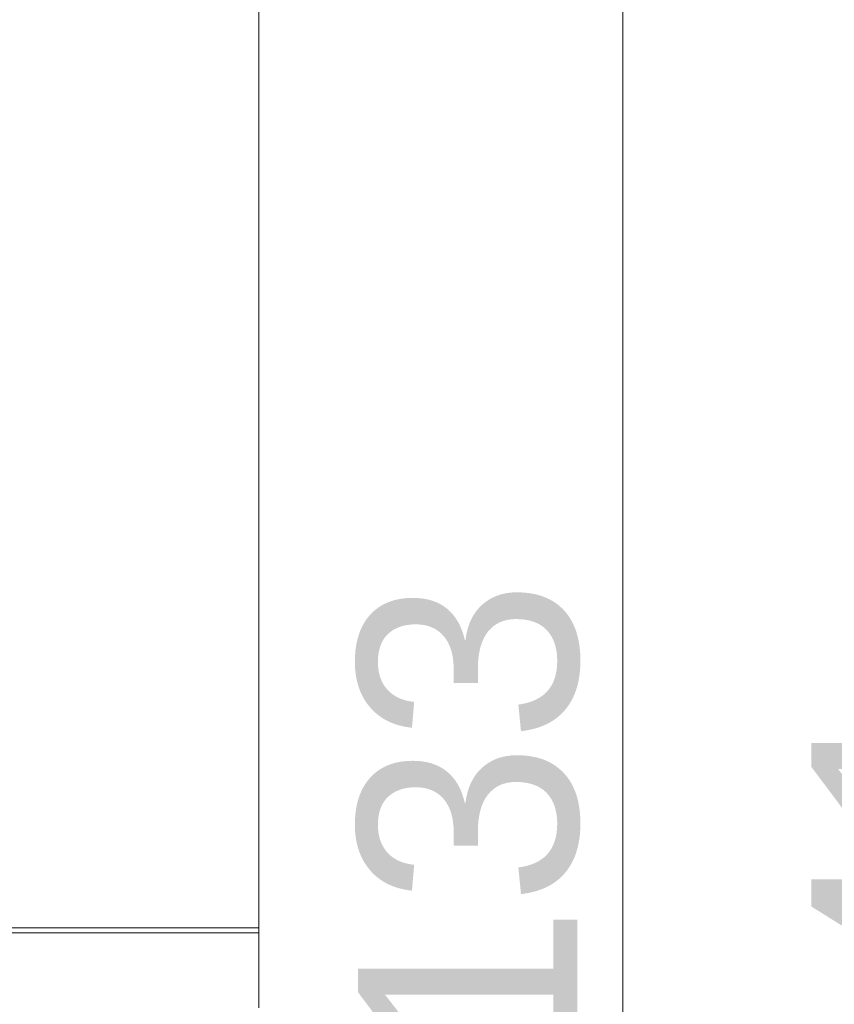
# Model space of a CAD drawing. Header units: millimetres. Extents: x 10908 to 11424, y -3584 to -2973.
# Tile 40 of 50: x 11274 to 11306, y -3509 to -3470. Entities that reach past the tile are written whole.
import ezdxf

# ---------------------------------------------------------------- set-up
doc = ezdxf.new("R2010")
doc.units = ezdxf.units.MM
doc.layers.get('Defpoints').update_dxf_attribs({"lineweight": 18})
doc.layers.add('1', color=7, linetype='Continuous', true_color=0xffffff)
doc.layers.add('7标注层', color=4, linetype='Continuous', lineweight=18)
doc.styles.add('3.5', font='txt', dxfattribs={"height": 8.75})
doc.dimstyles.new('ISO-3.5', dxfattribs={"dimtxt": 8.75, "dimasz": 8.75, "dimexe": 5.25, "dimexo": 1.75, "dimgap": 1.75, "dimtad": 1, "dimdsep": 46, "dimtxsty": '3.5', "dimcen": 8.75, "dimclrd": 256, "dimclre": 256, "dimclrt": 256, "dimadec": 1, "dimazin": 0, "dimtp": 2e-09, "dimtm": 1.1e-09, "dimtfac": 1, "dimtmove": 0, "dimatfit": 3, "dimfxl": 0, "dimtolj": 1, "dimlwd": -1, "dimlwe": -1, "dimarcsym": 0})

# ---------------------------------------------------------------- blocks, each defined once
blk = doc.blocks.new('*D66')
at = {"layer": '7标注层', "transparency": 16777216}
for p, q in [((11281.128, -3435.784), (11321.014, -3435.784)), ((11315.764, -3444.534), (11315.764, -3568.034)), ((11299.156, -3576.784), (11321.014, -3576.784))]:
    blk.add_line(p, q, dxfattribs=at)
for points in [[(11314.305, -3444.534), (11317.222, -3444.534), (11315.764, -3435.784)], [(11314.305, -3568.034), (11317.222, -3568.034), (11315.764, -3576.784)]]:
    blk.add_solid(points, dxfattribs=at)
at = {"layer": 'Defpoints', "color": 0, "transparency": 16777216}
for p in [(11279.378, -3435.784), (11297.406, -3576.784), (11315.764, -3576.784)]:
    blk.add_point(p, dxfattribs=at)
at = {"layer": '7标注层', "transparency": 16777216, "insert": (11309.639, -3506.284), "char_height": 8.75, "attachment_point": 5, "rotation": 90, "style": '3.5'}
blk.add_mtext('\\A1;141', dxfattribs=at)
blk = doc.blocks.new('*D67')
at = {"layer": '7标注层', "transparency": 16777216}
for p, q in [((11281.128, -3435.784), (11302.985, -3435.784)), ((11297.735, -3444.534), (11297.735, -3560.034)), ((11282.026, -3568.784), (11302.985, -3568.784))]:
    blk.add_line(p, q, dxfattribs=at)
for points in [[(11296.277, -3444.534), (11299.193, -3444.534), (11297.735, -3435.784)], [(11296.277, -3560.034), (11299.193, -3560.034), (11297.735, -3568.784)]]:
    blk.add_solid(points, dxfattribs=at)
at = {"layer": 'Defpoints', "color": 0, "transparency": 16777216}
for p in [(11279.378, -3435.784), (11280.276, -3568.784), (11297.735, -3568.784)]:
    blk.add_point(p, dxfattribs=at)
at = {"layer": '7标注层', "transparency": 16777216, "insert": (11291.61, -3502.284), "char_height": 8.75, "attachment_point": 5, "rotation": 90, "style": '3.5'}
blk.add_mtext('\\A1;133', dxfattribs=at)

msp = doc.modelspace()

# ---------------------------------------------------------------- linework, layer by layer
at = {"layer": '1', "color": 7, "linetype": 'Continuous', "lineweight": 18}
for p, q in [((11283.206, -3506.434), (11283.206, -3469.764)), ((11283.206, -3506.434), (11075.606, -3506.434)), ((11283.206, -3506.634), (11075.606, -3506.634)), ((11283.206, -3506.634), (11283.206, -3506.434)), ((11283.206, -3509.634), (11283.206, -3506.634))]:
    msp.add_line(p, q, dxfattribs=at)

# ---------------------------------------------------------------- dimensions: what is measured, and where the dimension line sits
at = {"layer": '7标注层', "color": 7}
for base, p2, picture, middle in [((11315.764, -3576.784), (11297.406, -3576.784), '*D66', (11309.639, -3506.284)), ((11297.735, -3568.784), (11280.276, -3568.784), '*D67', (11291.61, -3502.284))]:
    dim = msp.add_linear_dim(base=base, p1=(11279.378, -3435.784), p2=p2, angle=90, dimstyle='ISO-3.5', dxfattribs=at)
    dim.commit()
    dim.dimension.update_dxf_attribs({"geometry": picture, "text_midpoint": middle})

doc.saveas('drawing.dxf')
